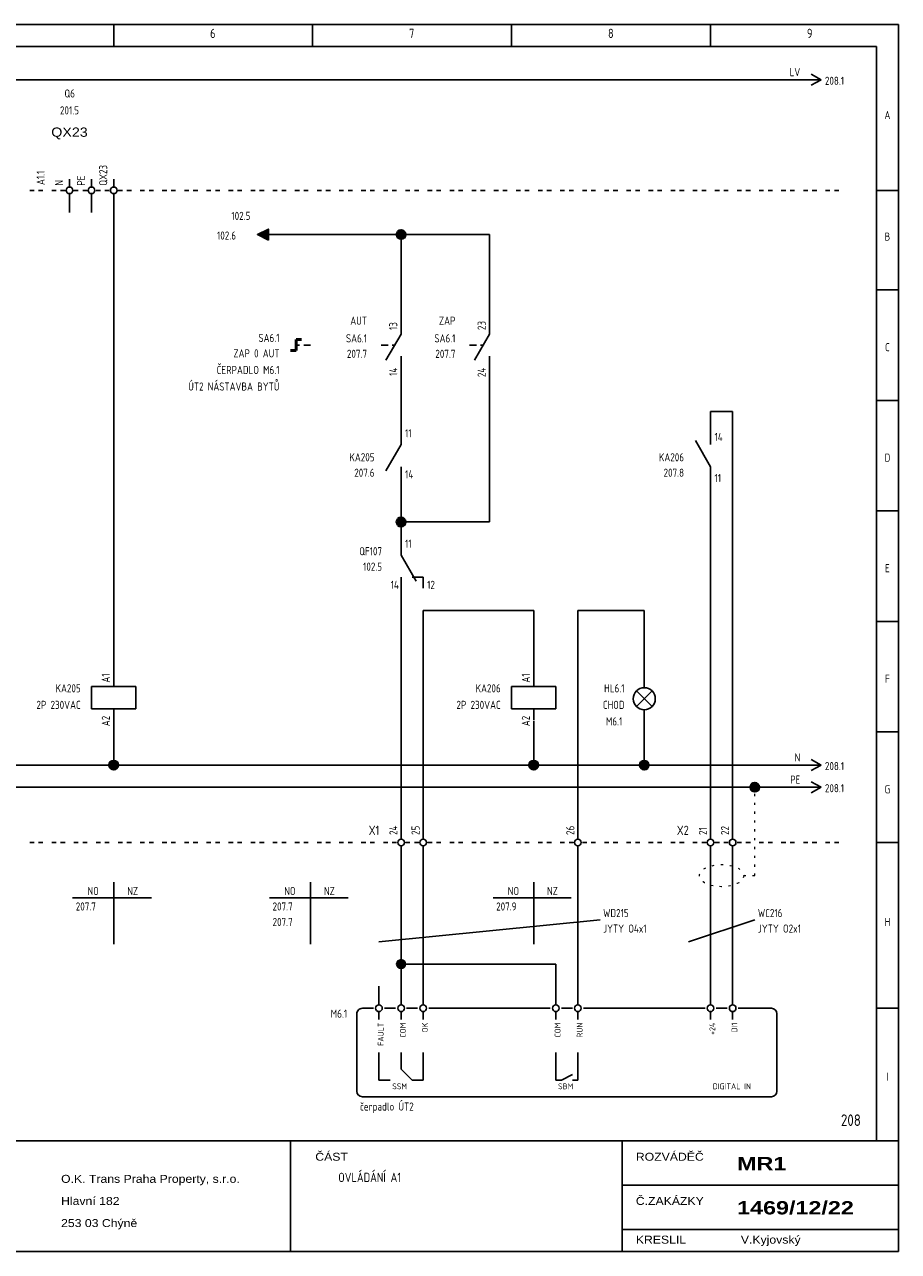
# Model space of a CAD drawing. Header units: millimetres. Extents: x 8 to 412, y 5 to 282.
# Tile 3 of 3: x 215 to 412, y 5 to 282. Entities that reach past the tile are written whole.
import ezdxf
from ezdxf.enums import TextEntityAlignment as Align

# ---------------------------------------------------------------- set-up
doc = ezdxf.new("R2010")
doc.units = ezdxf.units.MM
doc.linetypes.add('Caddy_Dot', pattern=[2, 0.5, -1.5])
doc.linetypes.add('Caddy_Solid', pattern=[0])
for name, color, linetype, lineweight in [('Caddy_1', 7, 'Caddy_Solid', 25), ('Caddy_3', 7, 'Caddy_Solid', 100), ('Caddy_4', 7, 'Caddy_Dot', 18), ('Caddy_436', 7, 'Caddy_Solid', 25)]:
    doc.layers.add(name, color=color, linetype=linetype, lineweight=lineweight)
doc.styles.add('Caddy_Arial', font='arial.ttf', dxfattribs={"width": 1.1})
doc.styles.add('Caddy_Arial Black', font='ariblk.ttf', dxfattribs={"width": 1.1})
doc.styles.add('Caddy_Vectorfont1p', font='isocp___.ttf', dxfattribs={"width": 0.9})
pattern_1 = [(28.64789, (0, 0), (-0.047942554, 0.087758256), []), (118.64789, (0, 0), (-0.087758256, -0.047942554), [])]

# ---------------------------------------------------------------- blocks, each defined once
blk = doc.blocks.new('467DF1A6BF23')
at = {"layer": 'Caddy_1', "color": 7, "linetype": 'Caddy_Solid', "lineweight": 25}
for p, q in [((7.5, 282.5), (412.5, 282.5)), ((235, 282.5), (235, 277.5)), ((280, 282.5), (280, 277.5)), ((325, 282.5), (325, 277.5)), ((370, 282.5), (370, 277.5)), ((412.5, 5), (412.5, 282.5)), ((12.5, 277.5), (407.5, 277.5)), ((407.5, 277.5), (407.5, 30)), ((407.5, 245), (412.5, 245)), ((407.5, 222.5), (412.5, 222.5)), ((412.5, 222.5), (407.5, 222.5)), ((411.5, 222.5), (410.5, 222.5)), ((412.5, 197.5), (407.5, 197.5)), ((407.5, 197.5), (412.5, 197.5)), ((412.5, 172.5), (407.5, 172.5)), ((407.5, 172.5), (412.5, 172.5)), ((412.5, 147.5), (407.5, 147.5)), ((407.5, 147.5), (412.5, 147.5)), ((412.5, 122.5), (407.5, 122.5)), ((407.5, 122.5), (412.5, 122.5)), ((407.5, 97.5), (412.5, 97.5)), ((412.5, 60), (407.5, 60)), ((7.5, 30), (412.5, 30)), ((275, 30), (275, 5)), ((350, 30), (350, 5)), ((350, 20), (412.5, 20)), ((350, 10), (412.5, 10)), ((7.5, 5), (412.5, 5))]:
    blk.add_line(p, q, dxfattribs=at)
at = {"layer": 'Caddy_1', "color": 7, "lineweight": 25}
for s, height, style, width, p in [('6', 2.1, 'Caddy_Vectorfont1p', 0.9, (256.8, 279.45)), ('7', 2.1, 'Caddy_Vectorfont1p', 0.9, (301.8, 279.45)), ('8', 2.1, 'Caddy_Vectorfont1p', 0.9, (346.8, 279.45)), ('9', 2.1, 'Caddy_Vectorfont1p', 0.9, (391.8, 279.45)), ('ČÁST', 1.8, 'Caddy_Arial', 1.1, (280.6, 25.52)), ('ROZVÁDĚČ', 1.8, 'Caddy_Arial', 1.1, (353.1, 25.52)), ('MR1', 3, 'Caddy_Arial Black', 1.1, (376, 23.38)), ('O.K. Trans Praha Property, s.r.o.', 1.8, 'Caddy_Arial', 1.1, (223.1, 20.52)), ('OVLÁDÁNÍ A1', 2.1, 'Caddy_Vectorfont1p', 0.9, (285.8, 20.7)), ('Hlavní 182', 1.8, 'Caddy_Arial', 1.1, (223.1, 15.52)), ('Č.ZAKÁZKY', 1.8, 'Caddy_Arial', 1.1, (353.1, 15.52)), ('1469/12/22', 3, 'Caddy_Arial Black', 1.1, (376, 13.38)), ('253 03 Chýně', 1.8, 'Caddy_Arial', 1.1, (223.1, 10.52)), ('KRESLIL', 1.8, 'Caddy_Arial', 1.1, (353.1, 6.77)), ('V.Kyjovský', 1.8, 'Caddy_Arial', 1.1, (376.85, 6.77))]:
    blk.add_text(s, height=height, dxfattribs=dict(at, style=style, width=width)).set_placement(p)
at = {"layer": 'Caddy_1', "color": 7, "lineweight": 25, "style": 'Caddy_Vectorfont1p', "width": 0.9}
for s, p in [('A', (410, 261.11)), ('B', (410, 233.61)), ('C', (410, 208.61)), ('D', (410, 183.61)), ('E', (410, 158.61)), ('F', (410, 133.61)), ('G', (410, 108.61)), ('H', (410, 78.61)), ('I', (410, 43.61))]:
    blk.add_text(s, height=1.84, dxfattribs=at).set_placement(p, align=Align.CENTER)
at = {"layer": 'Caddy_1', "color": 1, "lineweight": 25, "true_color": 0xff0000, "style": 'Caddy_Vectorfont1p', "width": 0.9}
blk.add_text('208', height=2.625, dxfattribs=at).set_placement((404, 33.38), align=Align.RIGHT)
blk = doc.blocks.new('FF9D5AC79919')
at = {"layer": 'Caddy_1', "color": 7, "linetype": 'Caddy_Solid', "lineweight": 25}
for p, q in [((217, 97.5), (216, 97.5)), ((219, 97.5), (218, 97.5)), ((222, 97.5), (221, 97.5)), ((224, 97.5), (223, 97.5)), ((227, 97.5), (226, 97.5)), ((229, 97.5), (228, 97.5)), ((232, 97.5), (231, 97.5)), ((234, 97.5), (233, 97.5)), ((237, 97.5), (236, 97.5)), ((239, 97.5), (238, 97.5)), ((242, 97.5), (241, 97.5)), ((244, 97.5), (243, 97.5)), ((247, 97.5), (246, 97.5)), ((249, 97.5), (248, 97.5)), ((252, 97.5), (251, 97.5)), ((254, 97.5), (253, 97.5)), ((257, 97.5), (256, 97.5)), ((259, 97.5), (258, 97.5)), ((262, 97.5), (261, 97.5)), ((264, 97.5), (263, 97.5)), ((267, 97.5), (266, 97.5)), ((269, 97.5), (268, 97.5)), ((272, 97.5), (271, 97.5)), ((274, 97.5), (273, 97.5)), ((277, 97.5), (276, 97.5)), ((279, 97.5), (278, 97.5)), ((282, 97.5), (281, 97.5)), ((284, 97.5), (283, 97.5)), ((287, 97.5), (286, 97.5)), ((289, 97.5), (288, 97.5)), ((292, 97.5), (291, 97.5)), ((294, 97.5), (293, 97.5)), ((297, 97.5), (296, 97.5)), ((299, 97.5), (298, 97.5)), ((302, 97.5), (301, 97.5)), ((304, 97.5), (303, 97.5)), ((307, 97.5), (306, 97.5)), ((309, 97.5), (308, 97.5)), ((312, 97.5), (311, 97.5)), ((314, 97.5), (313, 97.5)), ((317, 97.5), (316, 97.5)), ((319, 97.5), (318, 97.5)), ((322, 97.5), (321, 97.5)), ((324, 97.5), (323, 97.5)), ((327, 97.5), (326, 97.5)), ((329, 97.5), (328, 97.5)), ((332, 97.5), (331, 97.5)), ((334, 97.5), (333, 97.5)), ((337, 97.5), (336, 97.5)), ((339, 97.5), (338, 97.5)), ((342, 97.5), (341, 97.5)), ((344, 97.5), (343, 97.5)), ((347, 97.5), (346, 97.5)), ((349, 97.5), (348, 97.5)), ((352, 97.5), (351, 97.5)), ((354, 97.5), (353, 97.5)), ((357, 97.5), (356, 97.5)), ((359, 97.5), (358, 97.5)), ((362, 97.5), (361, 97.5)), ((364, 97.5), (363, 97.5)), ((367, 97.5), (366, 97.5)), ((369, 97.5), (368, 97.5)), ((372, 97.5), (371, 97.5)), ((374, 97.5), (373, 97.5)), ((377, 97.5), (376, 97.5)), ((379, 97.5), (378, 97.5)), ((382, 97.5), (381, 97.5)), ((384, 97.5), (383, 97.5)), ((387, 97.5), (386, 97.5)), ((389, 97.5), (388, 97.5)), ((392, 97.5), (391, 97.5)), ((394, 97.5), (393, 97.5)), ((397, 97.5), (396, 97.5)), ((399, 97.5), (398, 97.5))]:
    blk.add_line(p, q, dxfattribs=at)
blk = doc.blocks.new('D9A24841BF39')
at = {"layer": 'Caddy_1', "color": 70, "linetype": 'Caddy_Solid', "lineweight": 25, "true_color": 0x7cfc00}
for q in [(392.75, 111.25), (392.75, 108.75)]:
    blk.add_line((395, 110), q, dxfattribs=at)
at = {"layer": 'Caddy_1', "color": 70, "lineweight": 25, "true_color": 0x7cfc00, "style": 'Caddy_Vectorfont1p', "width": 0.9}
blk.add_text('208.1', height=1.838, dxfattribs=at).set_placement((395.87, 108.86))
blk.add_attdef('$TAG160010', text='', height=1.84, dxfattribs=at).set_placement((390.29, 110.81), align=Align.RIGHT)
blk = doc.blocks.new('6326A0997DEE')
at = {"layer": 'Caddy_1', "color": 150, "linetype": 'Caddy_Solid', "lineweight": 25, "true_color": 0x1e90ff}
for q in [(392.75, 116.25), (392.75, 113.75)]:
    blk.add_line((395, 115), q, dxfattribs=at)
at = {"layer": 'Caddy_1', "color": 150, "lineweight": 25, "true_color": 0x1e90ff, "style": 'Caddy_Vectorfont1p', "width": 0.9}
blk.add_text('208.1', height=1.838, dxfattribs=at).set_placement((395.87, 113.86))
blk.add_attdef('$TAG160010', text='', height=1.84, dxfattribs=at).set_placement((390.29, 115.81), align=Align.RIGHT)
blk = doc.blocks.new('8B911ED0B993')
at = {"layer": 'Caddy_1', "color": 7, "linetype": 'Caddy_Solid', "lineweight": 25}
for p, q in [((217, 245), (216, 245)), ((219, 245), (218, 245)), ((222, 245), (221, 245)), ((224, 245), (223, 245)), ((227, 245), (226, 245)), ((229, 245), (228, 245)), ((232, 245), (231, 245)), ((234, 245), (233, 245)), ((237, 245), (236, 245)), ((239, 245), (238, 245)), ((242, 245), (241, 245)), ((244, 245), (243, 245)), ((247, 245), (246, 245)), ((249, 245), (248, 245)), ((252, 245), (251, 245)), ((254, 245), (253, 245)), ((257, 245), (256, 245)), ((259, 245), (258, 245)), ((262, 245), (261, 245)), ((264, 245), (263, 245)), ((267, 245), (266, 245)), ((269, 245), (268, 245)), ((272, 245), (271, 245)), ((274, 245), (273, 245)), ((277, 245), (276, 245)), ((279, 245), (278, 245)), ((282, 245), (281, 245)), ((284, 245), (283, 245)), ((287, 245), (286, 245)), ((289, 245), (288, 245)), ((292, 245), (291, 245)), ((294, 245), (293, 245)), ((297, 245), (296, 245)), ((299, 245), (298, 245)), ((302, 245), (301, 245)), ((304, 245), (303, 245)), ((307, 245), (306, 245)), ((309, 245), (308, 245)), ((312, 245), (311, 245)), ((314, 245), (313, 245)), ((317, 245), (316, 245)), ((319, 245), (318, 245)), ((322, 245), (321, 245)), ((324, 245), (323, 245)), ((327, 245), (326, 245)), ((329, 245), (328, 245)), ((332, 245), (331, 245)), ((334, 245), (333, 245)), ((337, 245), (336, 245)), ((339, 245), (338, 245)), ((342, 245), (341, 245)), ((344, 245), (343, 245)), ((347, 245), (346, 245)), ((349, 245), (348, 245)), ((352, 245), (351, 245)), ((354, 245), (353, 245)), ((357, 245), (356, 245)), ((359, 245), (358, 245)), ((362, 245), (361, 245)), ((364, 245), (363, 245)), ((367, 245), (366, 245)), ((369, 245), (368, 245)), ((372, 245), (371, 245)), ((374, 245), (373, 245)), ((377, 245), (376, 245)), ((379, 245), (378, 245)), ((382, 245), (381, 245)), ((384, 245), (383, 245)), ((387, 245), (386, 245)), ((389, 245), (388, 245)), ((392, 245), (391, 245)), ((394, 245), (393, 245)), ((397, 245), (396, 245)), ((399, 245), (398, 245))]:
    blk.add_line(p, q, dxfattribs=at)
blk = doc.blocks.new('42C2E64AC54C')
at = {"layer": 'Caddy_1', "color": 7, "linetype": 'Caddy_Solid', "lineweight": 25}
for q in [(392.75, 271.25), (392.75, 268.75)]:
    blk.add_line((395, 270), q, dxfattribs=at)
at = {"layer": 'Caddy_1', "color": 7, "lineweight": 25, "style": 'Caddy_Vectorfont1p', "width": 0.9}
blk.add_text('208.1', height=1.838, dxfattribs=at).set_placement((395.87, 268.86))
blk.add_attdef('$TAG160010', text='', height=1.84, dxfattribs=at).set_placement((390.29, 270.81), align=Align.RIGHT)
blk = doc.blocks.new('424221897115')
at = {"layer": 'Caddy_1', "color": 7, "linetype": 'Caddy_Solid', "lineweight": 50}
for p, q in [((276.25, 211.25), (277.5, 211.25)), ((276.25, 211.25), (276.25, 208.75)), ((275, 208.75), (276.25, 208.75))]:
    blk.add_line(p, q, dxfattribs=at)
at = {"layer": 'Caddy_1', "color": 7, "linetype": 'Caddy_Solid', "lineweight": 25}
for p, q in [((276.25, 210), (277, 210)), ((278, 210), (279.5, 210))]:
    blk.add_line(p, q, dxfattribs=at)
at = {"layer": 'Caddy_1', "color": 7, "lineweight": 25, "style": 'Caddy_Vectorfont1p', "width": 0.9}
for tag, p in [('$TAG160010', (272.5, 210.71)), ('$TAG160030', (272.5, 207.21)), ('$TAG165200', (272.5, 203.46)), ('$TAG165205', (272.5, 199.71))]:
    blk.add_attdef(tag, text='', height=1.84, dxfattribs=at).set_placement(p, align=Align.RIGHT)
blk = doc.blocks.new('B2F7A0C9474D')
at = {"layer": 'Caddy_1', "color": 7, "linetype": 'Caddy_Solid', "lineweight": 25}
for p, q in [((300, 212.5), (300, 215)), ((300, 212.5), (296.58, 206.58)), ((295.5, 210), (297.06, 210)), ((298, 210), (298.56, 210)), ((300, 207.5), (300, 205))]:
    blk.add_line(p, q, dxfattribs=at)
at = {"layer": 'Caddy_1', "color": 7, "lineweight": 25, "style": 'Caddy_Vectorfont1p', "width": 0.9}
for s, p in [('AUT', (292.3, 214.61)), ('207.7', (292.3, 207.11))]:
    blk.add_text(s, height=1.838, dxfattribs=at).set_placement(p, align=Align.RIGHT)
blk.add_attdef('$TAG175000_00', (299.14, 213.4), '', height=1.84, rotation=90, dxfattribs=at)
blk.add_attdef('$TAG160010', text='', height=1.84, dxfattribs=at).set_placement((292.3, 210.61), align=Align.RIGHT)
blk.add_attdef('$TAG175000_01', text='', height=1.84, rotation=90, dxfattribs=at).set_placement((299.14, 204.9), align=Align.RIGHT)
blk = doc.blocks.new('0E1A5CB5D8EC')
at = {"layer": 'Caddy_1', "color": 7, "linetype": 'Caddy_Solid', "lineweight": 25}
for p, q in [((320, 212.5), (320, 215)), ((320, 212.5), (316.58, 206.58)), ((315.5, 210), (317.06, 210)), ((318, 210), (318.56, 210)), ((320, 207.5), (320, 205))]:
    blk.add_line(p, q, dxfattribs=at)
at = {"layer": 'Caddy_1', "color": 7, "lineweight": 25, "style": 'Caddy_Vectorfont1p', "width": 0.9}
for s, p in [('ZAP', (312.3, 214.61)), ('207.7', (312.3, 207.11))]:
    blk.add_text(s, height=1.838, dxfattribs=at).set_placement(p, align=Align.RIGHT)
blk.add_attdef('$TAG175000_00', (319.14, 213.4), '', height=1.84, rotation=90, dxfattribs=at)
blk.add_attdef('$TAG160010', text='', height=1.84, dxfattribs=at).set_placement((312.3, 210.61), align=Align.RIGHT)
blk.add_attdef('$TAG175000_01', text='', height=1.84, rotation=90, dxfattribs=at).set_placement((319.14, 204.9), align=Align.RIGHT)
blk = doc.blocks.new('AE9C98C4DE36')
at = {"layer": 'Caddy_1', "color": 7, "linetype": 'Caddy_Solid', "lineweight": 25}
for p, q in [((235, 132.75), (235, 135.25)), ((240, 132.75), (230, 132.75)), ((230, 132.75), (230, 127.75)), ((240, 127.75), (240, 132.75)), ((230, 127.75), (240, 127.75)), ((235, 127.75), (235, 125.25))]:
    blk.add_line(p, q, dxfattribs=at)
at = {"layer": 'Caddy_1', "color": 7, "lineweight": 25, "style": 'Caddy_Vectorfont1p', "width": 0.9}
blk.add_attdef('$TAG175000_00', (234.14, 133.65), '', height=1.84, rotation=90, dxfattribs=at)
for tag, p in [('$TAG160010', (227.54, 131.46)), ('$TAG160030', (227.54, 127.71))]:
    blk.add_attdef(tag, text='', height=1.84, dxfattribs=at).set_placement(p, align=Align.RIGHT)
blk.add_attdef('$TAG175000_01', text='', height=1.84, rotation=90, dxfattribs=at).set_placement((234.14, 126.15), align=Align.RIGHT)
blk = doc.blocks.new('C39D33BB8589')
at = {"layer": 'Caddy_1', "color": 7, "linetype": 'Caddy_Solid', "lineweight": 25}
for p, q in [((355, 132.5), (355, 135)), ((353.23, 131.77), (356.77, 128.23)), ((353.23, 128.23), (356.77, 131.77)), ((355, 125), (355, 127.5))]:
    blk.add_line(p, q, dxfattribs=at)
blk.add_circle((355, 130), 2.5, dxfattribs=at)
at = {"layer": 'Caddy_1', "color": 7, "lineweight": 25, "style": 'Caddy_Vectorfont1p', "width": 0.9}
for tag, p in [('$TAG160010', (350.54, 131.46)), ('$TAG160030', (350.54, 127.71)), ('$TAG165200', (350.04, 123.96))]:
    blk.add_attdef(tag, text='', height=1.84, dxfattribs=at).set_placement(p, align=Align.RIGHT)
blk = doc.blocks.new('B7F2FCF27055')
at = {"layer": 'Caddy_1', "color": 7, "linetype": 'Caddy_Solid', "lineweight": 25}
for p, q in [((225, 245.75), (225, 247.5)), ((230, 245.75), (230, 247.5)), ((235, 245.75), (235, 247.5)), ((224, 245), (223, 245)), ((225, 242.5), (225, 244.25)), ((226, 245), (227, 245)), ((229, 245), (228, 245)), ((230, 242.5), (230, 244.25)), ((231, 245), (232, 245)), ((234, 245), (233, 245)), ((235, 242.5), (235, 244.25)), ((236, 245), (237, 245)), ((225, 242.5), (225, 240)), ((230, 242.5), (230, 240)), ((235, 242.5), (235, 240))]:
    blk.add_line(p, q, dxfattribs=at)
for centre in [(225, 245), (230, 245), (235, 245)]:
    blk.add_circle(centre, 0.75, dxfattribs=at)
at = {"layer": 'Caddy_1', "color": 7, "lineweight": 25}
for s, height, style, width, p in [('Q6', 1.838, 'Caddy_Vectorfont1p', 0.9, (225.05, 265.99)), ('201.5', 1.838, 'Caddy_Vectorfont1p', 0.9, (225, 262.16)), ('QX23', 2.1, 'Caddy_Arial', 1.1, (225, 257.11))]:
    blk.add_text(s, height=height, dxfattribs=dict(at, style=style, width=width)).set_placement(p, align=Align.CENTER)
at = {"layer": 'Caddy_1', "color": 7, "lineweight": 25, "style": 'Caddy_Vectorfont1p', "width": 0.9}
for tag, p in [('$TAG175000_00', (223.54, 246.05)), ('$TAG175000_01', (228.54, 246.05)), ('$TAG175000_02', (233.54, 246.05)), ('$TAG160010', (219.39, 246.2))]:
    blk.add_attdef(tag, p, '', height=1.84, rotation=90, dxfattribs=at)
blk = doc.blocks.new('C9676E095EC7')
at = {"layer": 'Caddy_1', "color": 7, "linetype": 'Caddy_Solid', "lineweight": 25}
for p, q in [((300, 162.5), (300, 165)), ((300, 162.5), (303.42, 156.58)), ((300, 157.5), (300, 155)), ((305, 157.5), (302.5, 157.5)), ((305, 157.5), (305, 155))]:
    blk.add_line(p, q, dxfattribs=at)
at = {"layer": 'Caddy_1', "color": 7, "lineweight": 25, "style": 'Caddy_Vectorfont1p', "width": 0.9}
blk.add_text('102.5', height=1.838, dxfattribs=at).set_placement((295.7, 158.96), align=Align.RIGHT)
for tag, p in [('$TAG160010', (295.7, 162.46)), ('$TAG175000_01', (299.5, 154.85))]:
    blk.add_attdef(tag, text='', height=1.84, dxfattribs=at).set_placement(p, align=Align.RIGHT)
for tag, p in [('$TAG175000_00', (300.9, 164.15)), ('$TAG175000_02', (305.9, 154.85))]:
    blk.add_attdef(tag, p, '', height=1.84, dxfattribs=at)
blk = doc.blocks.new('792BDDFBAAC6')
at = {"layer": 'Caddy_1', "color": 7, "linetype": 'Caddy_Solid', "lineweight": 25}
for p, q in [((300, 98.25), (300, 100)), ((300, 95), (300, 96.75))]:
    blk.add_line(p, q, dxfattribs=at)
blk.add_circle((300, 97.5), 0.75, dxfattribs=at)
at = {"layer": 'Caddy_1', "color": 7, "lineweight": 25, "style": 'Caddy_Vectorfont1p', "width": 0.9}
blk.add_text('24', height=1.838, rotation=90, dxfattribs=at).set_placement((299.19, 99.2))
blk.add_attdef('$TAG160010', text='', height=2.1, dxfattribs=at).set_placement((295.07, 99.2), align=Align.RIGHT)
blk = doc.blocks.new('E0E7107E16BE')
at = {"layer": 'Caddy_1', "color": 7, "linetype": 'Caddy_Solid', "lineweight": 25}
for p, q in [((305, 98.25), (305, 100)), ((305, 95), (305, 96.75))]:
    blk.add_line(p, q, dxfattribs=at)
blk.add_circle((305, 97.5), 0.75, dxfattribs=at)
at = {"layer": 'Caddy_1', "color": 7, "lineweight": 25, "style": 'Caddy_Vectorfont1p', "width": 0.9}
blk.add_text('25', height=1.838, rotation=90, dxfattribs=at).set_placement((304.19, 99.2))
blk = doc.blocks.new('CE95B9293381')
at = {"layer": 'Caddy_1', "color": 7, "linetype": 'Caddy_Solid', "lineweight": 25}
for p, q in [((340, 98.25), (340, 100)), ((340, 95), (340, 96.75))]:
    blk.add_line(p, q, dxfattribs=at)
blk.add_circle((340, 97.5), 0.75, dxfattribs=at)
at = {"layer": 'Caddy_1', "color": 7, "lineweight": 25, "style": 'Caddy_Vectorfont1p', "width": 0.9}
blk.add_text('26', height=1.838, rotation=90, dxfattribs=at).set_placement((339.19, 99.2))
blk = doc.blocks.new('8A8E5FEE7107')
at = {"layer": 'Caddy_1', "color": 7, "linetype": 'Caddy_Solid', "lineweight": 25}
for p, q in [((330, 132.75), (330, 135.25)), ((335, 132.75), (325, 132.75)), ((325, 132.75), (325, 127.75)), ((335, 127.75), (335, 132.75)), ((325, 127.75), (335, 127.75)), ((330, 127.75), (330, 125.25))]:
    blk.add_line(p, q, dxfattribs=at)
at = {"layer": 'Caddy_1', "color": 7, "lineweight": 25, "style": 'Caddy_Vectorfont1p', "width": 0.9}
blk.add_attdef('$TAG175000_00', (329.14, 133.65), '', height=1.84, rotation=90, dxfattribs=at)
for tag, p in [('$TAG160010', (322.54, 131.46)), ('$TAG160030', (322.54, 127.71))]:
    blk.add_attdef(tag, text='', height=1.84, dxfattribs=at).set_placement(p, align=Align.RIGHT)
blk.add_attdef('$TAG175000_01', text='', height=1.84, rotation=90, dxfattribs=at).set_placement((329.14, 126.15), align=Align.RIGHT)
blk = doc.blocks.new('577141AAC808')
at = {"layer": 'Caddy_1', "color": 7, "linetype": 'Caddy_Solid', "lineweight": 25}
for p, q in [((300, 187.5), (300, 190)), ((300, 187.5), (296.58, 181.58)), ((300, 182.5), (300, 180))]:
    blk.add_line(p, q, dxfattribs=at)
at = {"layer": 'Caddy_1', "color": 7, "lineweight": 25, "style": 'Caddy_Vectorfont1p', "width": 0.9}
blk.add_text('207.6', height=1.838, dxfattribs=at).set_placement((294, 180.21), align=Align.RIGHT)
for tag, p in [('$TAG175000_01', (300.9, 189.15)), ('$TAG175000_00', (300.9, 179.85))]:
    blk.add_attdef(tag, p, '', height=1.84, dxfattribs=at)
blk.add_attdef('$TAG160010', text='', height=1.84, dxfattribs=at).set_placement((294, 183.71), align=Align.RIGHT)
blk = doc.blocks.new('6D9D954838DC')
at = {"layer": 'Caddy_1', "true_color": 0xff0000}
blk.add_hatch(color=1, dxfattribs=at).paths.add_polyline_path([(267.5, 235), (270, 236.25), (270, 233.75)])
at = {"layer": 'Caddy_1', "color": 1, "linetype": 'Caddy_Solid', "lineweight": 25, "true_color": 0xff0000}
blk.add_lwpolyline([(270, 233.75), (270, 236.25), (267.5, 235)], close=True, dxfattribs=at)
at = {"layer": 'Caddy_436', "color": 7, "lineweight": 25, "style": 'Caddy_Vectorfont1p', "width": 0.9}
blk.add_text('102.6', height=1.838, dxfattribs=at).set_placement((258.37, 233.86))
blk.add_attdef('$TAG160010', (261.62, 238.31), '', height=1.84, dxfattribs=at)
blk.add_attdef('$TAG160015', text='', height=1.84, dxfattribs=at).set_placement((277.79, 230.81), align=Align.RIGHT)
blk = doc.blocks.new('87A34A1C8BBA')
at = {"layer": 'Caddy_1', "color": 7, "linetype": 'Caddy_Solid', "lineweight": 25}
for p, q in [((370, 98.25), (370, 100)), ((370, 95), (370, 96.75))]:
    blk.add_line(p, q, dxfattribs=at)
blk.add_circle((370, 97.5), 0.75, dxfattribs=at)
at = {"layer": 'Caddy_1', "color": 7, "lineweight": 25, "style": 'Caddy_Vectorfont1p', "width": 0.9}
blk.add_text('21', height=1.838, rotation=90, dxfattribs=at).set_placement((369.19, 99.2))
blk.add_attdef('$TAG160010', text='', height=2.1, dxfattribs=at).set_placement((365.07, 99.2), align=Align.RIGHT)
blk = doc.blocks.new('66D30F1F7F53')
at = {"layer": 'Caddy_1', "color": 7, "linetype": 'Caddy_Solid', "lineweight": 25}
for p, q in [((375, 98.25), (375, 100)), ((375, 95), (375, 96.75))]:
    blk.add_line(p, q, dxfattribs=at)
blk.add_circle((375, 97.5), 0.75, dxfattribs=at)
at = {"layer": 'Caddy_1', "color": 7, "lineweight": 25, "style": 'Caddy_Vectorfont1p', "width": 0.9}
blk.add_text('22', height=1.838, rotation=90, dxfattribs=at).set_placement((374.19, 99.2))
blk = doc.blocks.new('6EBED3FCF488')
at = {"layer": 'Caddy_1', "color": 7, "linetype": 'Caddy_Solid', "lineweight": 25}
for p, q in [((370, 187.5), (370, 190)), ((370, 182.5), (366.58, 188.42)), ((370, 182.5), (370, 180))]:
    blk.add_line(p, q, dxfattribs=at)
at = {"layer": 'Caddy_1', "color": 7, "lineweight": 25, "style": 'Caddy_Vectorfont1p', "width": 0.9}
blk.add_text('207.8', height=1.838, dxfattribs=at).set_placement((364, 180.21), align=Align.RIGHT)
for tag, p in [('$TAG175000_00', (370.9, 188.31)), ('$TAG175000_01', (370.9, 179.01))]:
    blk.add_attdef(tag, p, '', height=1.84, dxfattribs=at)
blk.add_attdef('$TAG160010', text='', height=1.84, dxfattribs=at).set_placement((364, 183.71), align=Align.RIGHT)
blk = doc.blocks.new('0EA81D30CC21')
at = {"layer": 'Caddy_1', "color": 7, "linetype": 'Caddy_Solid', "lineweight": 25}
for p, q in [((295, 62.5), (295, 65)), ((300, 62.5), (300, 65)), ((305, 62.5), (305, 65)), ((335, 62.5), (335, 65)), ((340, 62.5), (340, 65)), ((370, 62.5), (370, 65)), ((375, 62.5), (375, 65)), ((295, 60.75), (295, 62.5)), ((300, 60.75), (300, 62.5)), ((305, 60.75), (305, 62.5)), ((335, 60.75), (335, 62.5)), ((340, 60.75), (340, 62.5)), ((370, 60.75), (370, 62.5)), ((375, 60.75), (375, 62.5)), ((290, 58.75), (290, 41.25)), ((293.75, 60), (291.25, 60)), ((295, 59.25), (295, 57.5)), ((296.25, 60), (298.75, 60)), ((300, 59.25), (300, 57.5)), ((301.25, 60), (303.75, 60)), ((305, 59.25), (305, 57.5)), ((306.25, 60), (308.75, 60)), ((308.75, 60), (333.75, 60)), ((335, 59.25), (335, 57.5)), ((336.25, 60), (338.75, 60)), ((340, 59.25), (340, 57.5)), ((341.25, 60), (368.75, 60)), ((370, 59.25), (370, 57.5)), ((371.25, 60), (373.75, 60)), ((375, 59.25), (375, 57.5)), ((376.25, 60), (383.75, 60)), ((385, 58.75), (385, 41.25)), ((295, 50), (295, 43.75)), ((300, 50), (300, 46.25)), ((305, 43.75), (305, 50)), ((335, 50), (335, 47.5)), ((340, 50), (340, 43.75)), ((335, 47.5), (335, 43.75)), ((300, 46.25), (302.5, 43.75)), ((336.25, 43.75), (338.75, 45)), ((295, 43.75), (297.5, 43.75)), ((302.5, 43.75), (305, 43.75)), ((335, 43.75), (336.25, 43.75)), ((338.75, 43.75), (340, 43.75)), ((308.75, 40), (291.25, 40)), ((383.75, 40), (308.75, 40))]:
    blk.add_line(p, q, dxfattribs=at)
for centre in [(295, 60), (300, 60), (305, 60), (335, 60), (340, 60), (370, 60), (375, 60)]:
    blk.add_circle(centre, 0.75, dxfattribs=at)
for centre, start_param, end_param in [((291.25, 58.75), 1.570796, 3.141593), ((383.75, 58.75), 0, 1.570796), ((291.25, 41.25), 3.141593, 4.712389), ((383.75, 41.25), 4.712389, 6.283185)]:
    blk.add_ellipse(centre, major_axis=(1.25, 0), ratio=1, start_param=start_param, end_param=end_param, dxfattribs=at)
at = {"layer": 'Caddy_1', "color": 7, "lineweight": 25, "style": 'Caddy_Vectorfont1p', "width": 0.9}
for s, p in [('FAULT', (296.06, 56.75)), ('COM', (301.06, 56.75)), ('OK', (306.06, 56.75)), ('COM', (336.06, 56.75)), ('RUN', (341.06, 56.75)), ('+24', (371.06, 56.75)), ('DI1', (376.06, 56.75))]:
    blk.add_text(s, height=1.313, rotation=90, dxfattribs=at).set_placement(p, align=Align.RIGHT)
for s, p in [('SSM', (298, 41.69)), ('SBM', (335.5, 41.69)), ('DIGITAL IN', (370.5, 41.69))]:
    blk.add_text(s, height=1.313, dxfattribs=at).set_placement(p)
blk.add_attdef('$TAG160010', text='', height=1.84, dxfattribs=at).set_placement((287.8, 57.86), align=Align.RIGHT)
blk.add_attdef('$TAG160030', (290.7, 36.86), '', height=1.84, dxfattribs=at)
blk = doc.blocks.new('6BD19BE988C0')
at = {"layer": 'Caddy_1'}
h = blk.add_hatch(color=7, dxfattribs=at)
edge = h.paths.add_edge_path(flags=0)
edge.add_arc((300, 70), 1, 0, 360)
at = {"layer": 'Caddy_1', "color": 7, "linetype": 'Caddy_Solid', "lineweight": 25}
blk.add_circle((300, 70), 1, dxfattribs=at)
blk = doc.blocks.new('FAF82CF0D601')
at = {"layer": 'Caddy_1', "color": 7, "linetype": 'Caddy_Solid', "lineweight": 25}
blk.add_line((300, 76), (300, 75), dxfattribs=at)
at = {"layer": 'Caddy_1', "color": 7, "lineweight": 25, "style": 'Caddy_Vectorfont1p', "width": 0.9}
for tag, p in [('$TAG160010', (345.7, 80.61)), ('$TAG160040', (345.7, 77.11))]:
    blk.add_attdef(tag, p, '', height=1.84, dxfattribs=at)
blk = doc.blocks.new('CEA3D6309E8C')
at = {"layer": 'Caddy_1', "color": 7, "linetype": 'Caddy_Solid', "lineweight": 25}
blk.add_line((305, 76.5), (305, 75.5), dxfattribs=at)
blk = doc.blocks.new('D9B921756670')
at = {"layer": 'Caddy_1', "color": 7, "linetype": 'Caddy_Solid', "lineweight": 25}
blk.add_line((340, 80), (340, 79), dxfattribs=at)
blk = doc.blocks.new('DAF07A37849E')
at = {"layer": 'Caddy_1', "color": 7, "linetype": 'Caddy_Solid', "lineweight": 25}
blk.add_line((370, 77.17), (370, 76.17), dxfattribs=at)
at = {"layer": 'Caddy_1', "color": 7, "lineweight": 25, "style": 'Caddy_Vectorfont1p', "width": 0.9}
for tag, p in [('$TAG160010', (380.7, 80.61)), ('$TAG160040', (380.7, 77.11))]:
    blk.add_attdef(tag, p, '', height=1.84, dxfattribs=at)
blk = doc.blocks.new('85CD8787A9AA')
at = {"layer": 'Caddy_1', "color": 7, "linetype": 'Caddy_Solid', "lineweight": 25}
blk.add_line((375, 78.83), (375, 77.83), dxfattribs=at)
blk = doc.blocks.new('3C5464654AA9')
at = {"layer": 'Caddy_4', "color": 7, "linetype": 'Caddy_Dot', "lineweight": 18}
blk.add_line((377.5, 90), (380, 90), dxfattribs=at)
blk.add_ellipse((372.5, 90), major_axis=(5, 0), ratio=0.5, dxfattribs=at)
blk = doc.blocks.new('9427A4EA37A7')
at = {"layer": 'Caddy_4', "color": 7, "linetype": 'Caddy_Dot', "lineweight": 18}
blk.add_line((380, 90), (380, 110), dxfattribs=at)
at = {"layer": 'Caddy_4'}
blk.add_blockref('3C5464654AA9', (0, 0, 1), dxfattribs=at)
blk = doc.blocks.new('639566E9678C')
at = {"layer": 'Caddy_1', "color": 7, "linetype": 'Caddy_Solid', "lineweight": 25}
for p, q in [((279.5, 88.5), (279.5, 74.5)), ((270.23, 85), (288.07, 85))]:
    blk.add_line(p, q, dxfattribs=at)
at = {"layer": 'Caddy_1', "color": 7, "lineweight": 25, "style": 'Caddy_Vectorfont1p', "width": 0.9}
for s, p in [('NO', (274.86, 85.61)), ('NZ', (283.79, 85.61))]:
    blk.add_text(s, height=1.838, dxfattribs=at).set_placement(p, align=Align.CENTER)
for p in [(270.93, 82.11), (270.93, 78.61)]:
    blk.add_text('207.7', height=1.838, dxfattribs=at).set_placement(p)
blk = doc.blocks.new('74589E7134DD')
at = {"layer": 'Caddy_1', "color": 7, "linetype": 'Caddy_Solid', "lineweight": 25}
for p, q in [((235, 88.5), (235, 74.5)), ((225.72, 85), (243.58, 85))]:
    blk.add_line(p, q, dxfattribs=at)
at = {"layer": 'Caddy_1', "color": 7, "lineweight": 25, "style": 'Caddy_Vectorfont1p', "width": 0.9}
for s, p in [('NO', (230.36, 85.61)), ('NZ', (239.29, 85.61))]:
    blk.add_text(s, height=1.838, dxfattribs=at).set_placement(p, align=Align.CENTER)
blk.add_text('207.7', height=1.838, dxfattribs=at).set_placement((226.42, 82.11))
blk = doc.blocks.new('72FBD7A399E9')
at = {"layer": 'Caddy_1', "color": 7, "linetype": 'Caddy_Solid', "lineweight": 25}
for p, q in [((330, 88.5), (330, 74.5)), ((320.81, 85), (338.49, 85))]:
    blk.add_line(p, q, dxfattribs=at)
at = {"layer": 'Caddy_1', "color": 7, "lineweight": 25, "style": 'Caddy_Vectorfont1p', "width": 0.9}
for s, p in [('NO', (325.41, 85.61)), ('NZ', (334.24, 85.61))]:
    blk.add_text(s, height=1.838, dxfattribs=at).set_placement(p, align=Align.CENTER)
blk.add_text('207.9', height=1.838, dxfattribs=at).set_placement((321.51, 82.11))

msp = doc.modelspace()

# ---------------------------------------------------------------- hatches: boundary and pattern name
at = {"layer": 'Caddy_1'}
h = msp.add_hatch(dxfattribs=at)
h.set_pattern_fill('_USER', scale=0.1, angle=28.6479, style=0, double=1, pattern_type=0)
h.set_pattern_definition(pattern_1)
edge = h.paths.add_edge_path(flags=0)
edge.add_arc((300, 235), 1, 0, 360)
h = msp.add_hatch(dxfattribs=at)
h.set_pattern_fill('_USER', scale=0.1, angle=28.6479, style=0, double=1, pattern_type=0)
h.set_pattern_definition(pattern_1)
edge = h.paths.add_edge_path(flags=0)
edge.add_arc((300, 170), 1, 0, 360)
h = msp.add_hatch(dxfattribs=at)
h.set_pattern_fill('_USER', scale=0.1, angle=28.6479, style=0, double=1, pattern_type=0)
h.set_pattern_definition(pattern_1)
edge = h.paths.add_edge_path(flags=0)
edge.add_arc((235, 115), 1, 0, 360)
h = msp.add_hatch(dxfattribs=at)
h.set_pattern_fill('_USER', scale=0.1, angle=28.6479, style=0, double=1, pattern_type=0)
h.set_pattern_definition(pattern_1)
edge = h.paths.add_edge_path(flags=0)
edge.add_arc((330, 115), 1, 0, 360)
h = msp.add_hatch(dxfattribs=at)
h.set_pattern_fill('_USER', scale=0.1, angle=28.6479, style=0, double=1, pattern_type=0)
h.set_pattern_definition(pattern_1)
edge = h.paths.add_edge_path(flags=0)
edge.add_arc((355, 115), 1, 0, 360)
at = {"layer": 'Caddy_1', "true_color": 0x7cfc00}
h = msp.add_hatch(dxfattribs=at)
h.set_pattern_fill('_USER', color=70, scale=0.1, angle=28.6479, style=0, double=1, pattern_type=0)
h.set_pattern_definition(pattern_1)
edge = h.paths.add_edge_path(flags=0)
edge.add_arc((380, 110), 1, 0, 360)

# ---------------------------------------------------------------- linework, layer by layer
at = {"layer": 'Caddy_1', "color": 7, "linetype": 'Caddy_Solid', "lineweight": 25}
for p, q in [((25, 270), (395, 270)), ((235, 135.25), (235, 240)), ((270, 235), (300, 235)), ((300, 215), (300, 235)), ((300, 235), (320, 235)), ((320, 235), (320, 215)), ((300, 190), (300, 205)), ((320, 205), (320, 170)), ((370, 195), (375, 195)), ((370, 190), (370, 195)), ((375, 195), (375, 100)), ((300, 170), (300, 180)), ((370, 100), (370, 180)), ((320, 170), (300, 170)), ((300, 165), (300, 170)), ((300, 100), (300, 155)), ((305, 100), (305, 150)), ((305, 150), (330, 150)), ((330, 135.25), (330, 150)), ((340, 100), (340, 150)), ((340, 150), (355, 150)), ((355, 135), (355, 150)), ((235, 115), (235, 125.25)), ((330, 125), (330, 115)), ((355, 115), (355, 125)), ((300, 76), (300, 95)), ((305, 76.5), (305, 95)), ((340, 80), (340, 95)), ((370, 77.17), (370, 95)), ((375, 78.83), (375, 95)), ((295, 75), (345, 80)), ((340, 65), (340, 79)), ((365, 75), (380, 80)), ((375, 65), (375, 77.83)), ((300, 65), (300, 75)), ((305, 65), (305, 75.5)), ((370, 65), (370, 76.17)), ((300, 70), (335, 70)), ((335, 70), (335, 65))]:
    msp.add_line(p, q, dxfattribs=at)
at = {"layer": 'Caddy_1', "color": 150, "linetype": 'Caddy_Solid', "lineweight": 25, "true_color": 0x1e90ff}
for p, q in [((175, 115), (235, 115)), ((235, 115), (330, 115)), ((330, 115), (355, 115)), ((355, 115), (395, 115))]:
    msp.add_line(p, q, dxfattribs=at)
at = {"layer": 'Caddy_1', "color": 70, "linetype": 'Caddy_Solid', "lineweight": 25, "true_color": 0x7cfc00}
for p, q in [((200, 110), (380, 110)), ((380, 110), (395, 110))]:
    msp.add_line(p, q, dxfattribs=at)
at = {"layer": 'Caddy_1', "color": 7, "lineweight": 40}
for centre in [(300, 235), (300, 170), (235, 115), (330, 115), (355, 115)]:
    msp.add_circle(centre, 1, dxfattribs=at)
at = {"layer": 'Caddy_1', "color": 70, "lineweight": 40, "true_color": 0x7cfc00}
msp.add_circle((380, 110), 1, dxfattribs=at)

# ---------------------------------------------------------------- block references
at = {"layer": 'Caddy_1'}
for name in ['467DF1A6BF23', '8B911ED0B993', 'E0E7107E16BE', 'CE95B9293381', '66D30F1F7F53', 'FF9D5AC79919', '74589E7134DD', '639566E9678C', '72FBD7A399E9', 'D9B921756670', '85CD8787A9AA', 'CEA3D6309E8C', '6BD19BE988C0']:
    msp.add_blockref(name, (0, 0, 1), dxfattribs=at)
ref = msp.add_blockref('42C2E64AC54C', (0, 0, 1), dxfattribs=at)
ref.add_attrib('$TAG160010', 'LV', dxfattribs={"color": 7, "lineweight": 25, "height": 1.838, "style": 'Caddy_Vectorfont1p', "width": 0.9}).set_placement((390.29, 270.81), align=Align.RIGHT)
ref = msp.add_blockref('B7F2FCF27055', (0, 0, 1), dxfattribs=at)
ref.add_attrib('$TAG160010', 'A1.1', (219.39, 246.2), dxfattribs={"color": 7, "lineweight": 25, "height": 1.838, "rotation": 90, "style": 'Caddy_Vectorfont1p', "width": 0.9})
ref.add_attrib('$TAG175000_00', 'N', (223.54, 246.05), dxfattribs={"color": 7, "lineweight": 25, "height": 1.84, "rotation": 90, "style": 'Caddy_Vectorfont1p', "width": 0.9})
ref.add_attrib('$TAG175000_01', 'PE', (228.54, 246.05), dxfattribs={"color": 7, "lineweight": 25, "height": 1.838, "rotation": 90, "style": 'Caddy_Vectorfont1p', "width": 0.9})
ref.add_attrib('$TAG175000_02', 'QX23', (233.54, 246.05), dxfattribs={"color": 7, "lineweight": 25, "height": 1.838, "rotation": 90, "style": 'Caddy_Vectorfont1p', "width": 0.9})
ref = msp.add_blockref('6D9D954838DC', (0, 0, 1), dxfattribs=at)
ref.add_attrib('$TAG160010', '102.5', (261.62, 238.31), dxfattribs={"layer": 'Caddy_436', "color": 7, "lineweight": 25, "height": 1.838, "style": 'Caddy_Vectorfont1p', "width": 0.9})
ref = msp.add_blockref('B2F7A0C9474D', (0, 0, 1), dxfattribs=at)
ref.add_attrib('$TAG175000_00', '13', (299.14, 213.4), dxfattribs={"color": 7, "lineweight": 25, "height": 1.838, "rotation": 90, "style": 'Caddy_Vectorfont1p', "width": 0.9})
ref.add_attrib('$TAG175000_01', '14', dxfattribs={"color": 7, "lineweight": 25, "height": 1.838, "rotation": 90, "style": 'Caddy_Vectorfont1p', "width": 0.9}).set_placement((299.14, 204.9), align=Align.RIGHT)
ref.add_attrib('$TAG160010', 'SA6.1', dxfattribs={"color": 7, "lineweight": 25, "height": 1.838, "style": 'Caddy_Vectorfont1p', "width": 0.9}).set_placement((292.3, 210.61), align=Align.RIGHT)
ref = msp.add_blockref('0E1A5CB5D8EC', (0, 0, 1), dxfattribs=at)
ref.add_attrib('$TAG175000_00', '23', (319.14, 213.4), dxfattribs={"color": 7, "lineweight": 25, "height": 1.838, "rotation": 90, "style": 'Caddy_Vectorfont1p', "width": 0.9})
ref.add_attrib('$TAG175000_01', '24', dxfattribs={"color": 7, "lineweight": 25, "height": 1.838, "rotation": 90, "style": 'Caddy_Vectorfont1p', "width": 0.9}).set_placement((319.14, 204.9), align=Align.RIGHT)
ref.add_attrib('$TAG160010', 'SA6.1', dxfattribs={"color": 7, "lineweight": 25, "height": 1.838, "style": 'Caddy_Vectorfont1p', "width": 0.9}).set_placement((312.3, 210.61), align=Align.RIGHT)
ref = msp.add_blockref('424221897115', (0, 0, 1), dxfattribs=at)
ref.add_attrib('$TAG160010', 'SA6.1', dxfattribs={"color": 7, "lineweight": 25, "height": 1.838, "style": 'Caddy_Vectorfont1p', "width": 0.9}).set_placement((272.5, 210.71), align=Align.RIGHT)
ref.add_attrib('$TAG160030', 'ZAP 0 AUT', dxfattribs={"color": 7, "lineweight": 25, "height": 1.838, "style": 'Caddy_Vectorfont1p', "width": 0.9}).set_placement((272.5, 207.21), align=Align.RIGHT)
ref.add_attrib('$TAG165200', 'ČERPADLO M6.1', dxfattribs={"color": 7, "lineweight": 25, "height": 1.8375, "style": 'Caddy_Vectorfont1p', "width": 0.9}).set_placement((272.5, 203.46), align=Align.RIGHT)
ref.add_attrib('$TAG165205', 'ÚT2 NÁSTAVBA BYTŮ', dxfattribs={"color": 7, "lineweight": 25, "height": 1.8375, "style": 'Caddy_Vectorfont1p', "width": 0.9}).set_placement((272.5, 199.71), align=Align.RIGHT)
ref = msp.add_blockref('6EBED3FCF488', (0, 0, 1), dxfattribs=at)
ref.add_attrib('$TAG160010', 'KA206', dxfattribs={"color": 7, "lineweight": 25, "height": 1.838, "style": 'Caddy_Vectorfont1p', "width": 0.9}).set_placement((364, 183.71), align=Align.RIGHT)
ref.add_attrib('$TAG175000_00', '14', (370.9, 188.31), dxfattribs={"color": 7, "lineweight": 25, "height": 1.838, "style": 'Caddy_Vectorfont1p', "width": 0.9})
ref.add_attrib('$TAG175000_01', '11', (370.9, 179.01), dxfattribs={"color": 7, "lineweight": 25, "height": 1.838, "style": 'Caddy_Vectorfont1p', "width": 0.9})
ref = msp.add_blockref('AE9C98C4DE36', (0, 0, 1), dxfattribs=at)
ref.add_attrib('$TAG160010', 'KA205', dxfattribs={"color": 7, "lineweight": 25, "height": 1.838, "style": 'Caddy_Vectorfont1p', "width": 0.9}).set_placement((227.54, 131.46), align=Align.RIGHT)
ref.add_attrib('$TAG160030', '2P 230VAC', dxfattribs={"color": 7, "lineweight": 25, "height": 1.838, "style": 'Caddy_Vectorfont1p', "width": 0.9}).set_placement((227.54, 127.71), align=Align.RIGHT)
ref.add_attrib('$TAG175000_00', 'A1', (234.14, 133.65), dxfattribs={"color": 7, "lineweight": 25, "height": 1.838, "rotation": 90, "style": 'Caddy_Vectorfont1p', "width": 0.9})
ref.add_attrib('$TAG175000_01', 'A2', dxfattribs={"color": 7, "lineweight": 25, "height": 1.838, "rotation": 90, "style": 'Caddy_Vectorfont1p', "width": 0.9}).set_placement((234.14, 126.15), align=Align.RIGHT)
ref = msp.add_blockref('8A8E5FEE7107', (0, 0, 1), dxfattribs=at)
ref.add_attrib('$TAG160010', 'KA206', dxfattribs={"color": 7, "lineweight": 25, "height": 1.838, "style": 'Caddy_Vectorfont1p', "width": 0.9}).set_placement((322.54, 131.46), align=Align.RIGHT)
ref.add_attrib('$TAG160030', '2P 230VAC', dxfattribs={"color": 7, "lineweight": 25, "height": 1.838, "style": 'Caddy_Vectorfont1p', "width": 0.9}).set_placement((322.54, 127.71), align=Align.RIGHT)
ref.add_attrib('$TAG175000_00', 'A1', (329.14, 133.65), dxfattribs={"color": 7, "lineweight": 25, "height": 1.838, "rotation": 90, "style": 'Caddy_Vectorfont1p', "width": 0.9})
ref.add_attrib('$TAG175000_01', 'A2', dxfattribs={"color": 7, "lineweight": 25, "height": 1.838, "rotation": 90, "style": 'Caddy_Vectorfont1p', "width": 0.9}).set_placement((329.14, 126.15), align=Align.RIGHT)
ref = msp.add_blockref('C39D33BB8589', (0, 0, 1), dxfattribs=at)
ref.add_attrib('$TAG160010', 'HL6.1', dxfattribs={"color": 7, "lineweight": 25, "height": 1.838, "style": 'Caddy_Vectorfont1p', "width": 0.9}).set_placement((350.54, 131.46), align=Align.RIGHT)
ref.add_attrib('$TAG160030', 'CHOD', dxfattribs={"color": 7, "lineweight": 25, "height": 1.838, "style": 'Caddy_Vectorfont1p', "width": 0.9}).set_placement((350.54, 127.71), align=Align.RIGHT)
ref.add_attrib('$TAG165200', 'M6.1', dxfattribs={"color": 7, "lineweight": 25, "height": 1.838, "style": 'Caddy_Vectorfont1p', "width": 0.9}).set_placement((350.04, 123.96), align=Align.RIGHT)
ref = msp.add_blockref('6326A0997DEE', (0, 0, 1), dxfattribs=at)
ref.add_attrib('$TAG160010', 'N', dxfattribs={"color": 150, "lineweight": 25, "true_color": 0x1e90ff, "height": 1.84, "style": 'Caddy_Vectorfont1p', "width": 0.9}).set_placement((390.29, 115.81), align=Align.RIGHT)
ref = msp.add_blockref('D9A24841BF39', (0, 0, 1), dxfattribs=at)
ref.add_attrib('$TAG160010', 'PE', dxfattribs={"color": 70, "lineweight": 25, "true_color": 0x7cfc00, "height": 1.838, "style": 'Caddy_Vectorfont1p', "width": 0.9}).set_placement((390.29, 110.81), align=Align.RIGHT)
ref = msp.add_blockref('792BDDFBAAC6', (0, 0, 1), dxfattribs=at)
ref.add_attrib('$TAG160010', 'X1', dxfattribs={"color": 7, "lineweight": 25, "height": 2.1, "style": 'Caddy_Vectorfont1p', "width": 0.9}).set_placement((295.07, 99.2), align=Align.RIGHT)
ref = msp.add_blockref('87A34A1C8BBA', (0, 0, 1), dxfattribs=at)
ref.add_attrib('$TAG160010', 'X2', dxfattribs={"color": 7, "lineweight": 25, "height": 2.1, "style": 'Caddy_Vectorfont1p', "width": 0.9}).set_placement((365.07, 99.2), align=Align.RIGHT)
ref = msp.add_blockref('FAF82CF0D601', (0, 0, 1), dxfattribs=at)
ref.add_attrib('$TAG160010', 'WD215', (345.7, 80.61), dxfattribs={"color": 7, "lineweight": 25, "height": 1.838, "style": 'Caddy_Vectorfont1p', "width": 0.9})
ref.add_attrib('$TAG160040', 'JYTY O4x1', (345.7, 77.11), dxfattribs={"color": 7, "lineweight": 25, "height": 1.838, "style": 'Caddy_Vectorfont1p', "width": 0.9})
ref = msp.add_blockref('DAF07A37849E', (0, 0, 1), dxfattribs=at)
ref.add_attrib('$TAG160010', 'WC216', (380.7, 80.61), dxfattribs={"color": 7, "lineweight": 25, "height": 1.838, "style": 'Caddy_Vectorfont1p', "width": 0.9})
ref.add_attrib('$TAG160040', 'JYTY O2x1', (380.7, 77.11), dxfattribs={"color": 7, "lineweight": 25, "height": 1.838, "style": 'Caddy_Vectorfont1p', "width": 0.9})
ref = msp.add_blockref('0EA81D30CC21', (0, 0, 1), dxfattribs=at)
ref.add_attrib('$TAG160030', 'čerpadlo ÚT2', (290.7, 36.86), dxfattribs={"color": 7, "lineweight": 25, "height": 1.8375, "style": 'Caddy_Vectorfont1p', "width": 0.9})
ref.add_attrib('$TAG160010', 'M6.1', dxfattribs={"color": 7, "lineweight": 25, "height": 1.838, "style": 'Caddy_Vectorfont1p', "width": 0.9}).set_placement((287.8, 57.86), align=Align.RIGHT)
at = {"layer": 'Caddy_3'}
ref = msp.add_blockref('577141AAC808', (0, 0, 1), dxfattribs=at)
ref.add_attrib('$TAG160010', 'KA205', dxfattribs={"layer": 'Caddy_1', "color": 7, "lineweight": 25, "height": 1.838, "style": 'Caddy_Vectorfont1p', "width": 0.9}).set_placement((294, 183.71), align=Align.RIGHT)
ref.add_attrib('$TAG175000_00', '14', (300.9, 179.85), dxfattribs={"layer": 'Caddy_1', "color": 7, "lineweight": 25, "height": 1.838, "style": 'Caddy_Vectorfont1p', "width": 0.9})
ref.add_attrib('$TAG175000_01', '11', (300.9, 189.15), dxfattribs={"layer": 'Caddy_1', "color": 7, "lineweight": 25, "height": 1.838, "style": 'Caddy_Vectorfont1p', "width": 0.9})
ref = msp.add_blockref('C9676E095EC7', (0, 0, 1), dxfattribs=at)
ref.add_attrib('$TAG160010', 'QF107', dxfattribs={"layer": 'Caddy_1', "color": 7, "lineweight": 25, "height": 1.838, "style": 'Caddy_Vectorfont1p', "width": 0.9}).set_placement((295.7, 162.46), align=Align.RIGHT)
ref.add_attrib('$TAG175000_00', '11', (300.9, 164.15), dxfattribs={"layer": 'Caddy_1', "color": 7, "lineweight": 25, "height": 1.838, "style": 'Caddy_Vectorfont1p', "width": 0.9})
ref.add_attrib('$TAG175000_01', '14', dxfattribs={"layer": 'Caddy_1', "color": 7, "lineweight": 25, "height": 1.838, "style": 'Caddy_Vectorfont1p', "width": 0.9}).set_placement((299.5, 154.85), align=Align.RIGHT)
ref.add_attrib('$TAG175000_02', '12', (305.9, 154.85), dxfattribs={"layer": 'Caddy_1', "color": 7, "lineweight": 25, "height": 1.838, "style": 'Caddy_Vectorfont1p', "width": 0.9})
at = {"layer": 'Caddy_4'}
msp.add_blockref('9427A4EA37A7', (0, 0, 1), dxfattribs=at)

doc.saveas('drawing.dxf')
